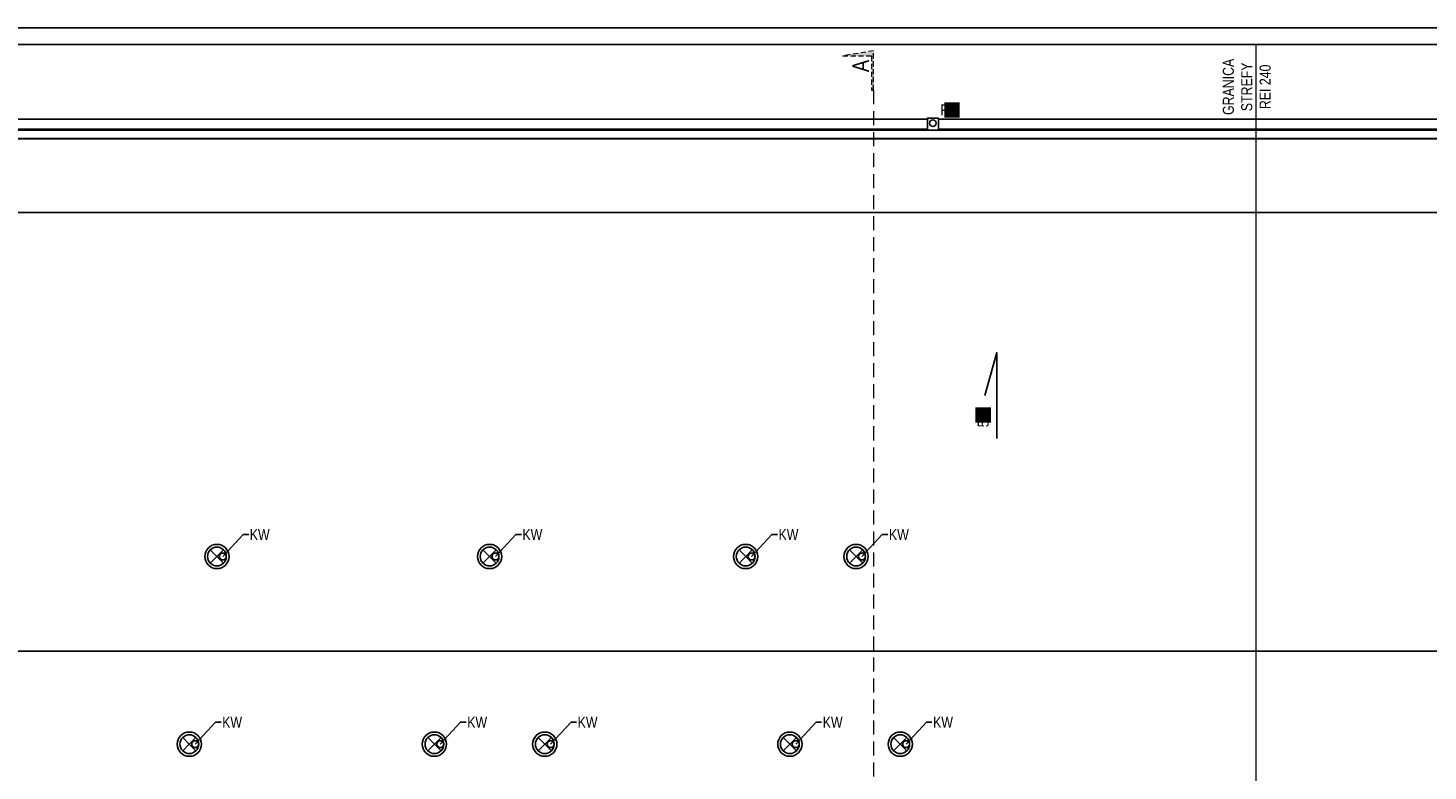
# Model space of a CAD drawing. Header units: millimetres. Extents: x 59331 to 112314, y -16110 to 34390.
# Tile 186 of 198: x 77866 to 80402, y 13587 to 14934. Entities that reach past the tile are written whole.
import ezdxf
from ezdxf import colors
from ezdxf.entities.mleader import LeaderData, LeaderLine
from ezdxf.math import Vec2, Vec3

# ---------------------------------------------------------------- set-up
doc = ezdxf.new("R2010")
doc.units = ezdxf.units.MM
doc.set_wipeout_variables(frame=1)
doc.linetypes.add('DASHED2', pattern=[0.375, 0.25, -0.125])
doc.linetypes.add('DASHEDX2', pattern=[38.1, 25.4, -12.7])
doc.layers.get('DEFPOINTS').update_dxf_attribs({"lineweight": 9})
for name, color, linetype in [('_HSA_OPIS', 43, 'Continuous'), ('_HSA_WIDOKOWE', 1, 'Continuous'), ('_HSA_WIDOKOWE_CIENKIE', 8, 'Continuous'), ('_HSA_WYM_100', 141, 'Continuous'), ('_HSA_ŚCIANY_CIENKIE', 2, 'Continuous')]:
    doc.layers.add(name, color=color, linetype=linetype)
doc.layers.add('_HSA_PRZEKROJE', color=12, linetype='DASHEDX2', lineweight=15)
doc.layers.add('_HSA_UWAGI', color=50, linetype='Continuous', plot=False)
doc.layers.add('_HSA_WYDZIELENIA_POŻAROWE_240_MIN', color=7, linetype='DASHED2', true_color=0xab1603)
doc.styles.add('ARIAL_100', font='Arial.ttf', dxfattribs={"width": 0.8, "height": 20})
doc.dimstyles.new('WYM_WEWN_100', dxfattribs={"dimtxt": 20, "dimasz": 2, "dimexe": 10, "dimexo": 0, "dimgap": 4, "dimtad": 1, "dimdec": 1, "dimrnd": 0.1, "dimtxsty": 'ARIAL_100', "dimblk": 'Wym-03', "dimcen": 0, "dimdle": 10, "dimse1": 1, "dimse2": 1, "dimclrt": 256, "dimazin": 2, "dimtfac": 1, "dimtdec": 1, "dimtix": 1, "dimtmove": 2, "dimatfit": 0, "dimfxl": 1, "dimtolj": 1, "dimtzin": 0, "dimarcsym": 0})

# ---------------------------------------------------------------- blocks, each defined once
blk = doc.blocks.new('*U369')
blk.add_wipeout([(-16.7, 0), (0, 0), (0, -10290.5), (-16.7, -10290.5)])
for p, q in [((-15, 0), (-15, -10290.5)), ((0, 0), (0, -10290.5))]:
    blk.add_line(p, q)
at = {"layer": '_HSA_WIDOKOWE_CIENKIE'}
blk.add_line((-16.7, 0), (-16.7, -10290.5), dxfattribs=at)
blk = doc.blocks.new('A$Cc00aeabc')
blk.add_wipeout([(-21.4, 20), (0, 20), (0, 0), (-21.4, 0)])
blk.add_lwpolyline([(-21.4, 0), (0, 0), (0, 20), (-21.4, 20)], close=True)
at = {"layer": '_HSA_WIDOKOWE'}
blk.add_circle((-9, 10), 6, dxfattribs=at)
blk = doc.blocks.new('_DotSmall')
at = {"color": 0, "linetype": 'ByBlock', "const_width": 0.5}
blk.add_lwpolyline([(-0.0625, 0, 1), (0.0625, 0, 1)], format="xyb", close=True, dxfattribs=at)
blk = doc.blocks.new('A$C2ac47d66')
at = {"ltscale": 10}
for q in [(-12, 12), (-12, -12), (12, 12), (12, -12)]:
    blk.add_line((0, 0), q, dxfattribs=at)
for radius in [22, 17]:
    blk.add_circle((0, 0), radius, dxfattribs=at)
blk = doc.blocks.new('Wym-03')
for p, q in [((-4, 0), (4, 0)), ((0, 4), (0, -4))]:
    blk.add_line(p, q)
blk.add_lwpolyline([(-2.8, -2.8, 0.8, 0.8, 0), (2.8, 2.8, 0.05, 0.05, 0)], format="xyseb")
blk = doc.blocks.new('*D511')
at = {"layer": '_HSA_WYM_100', "color": 0, "lineweight": -2, "transparency": 16777216}
blk.add_line((88356.2, 14903.5), (76433.3, 14903.5), dxfattribs=at)
at = {"layer": 'DEFPOINTS', "color": 0, "transparency": 16777216}
for p in [(76431.3, 14903.5), (76431.3, 14753.5), (88358.2, 14753.5)]:
    blk.add_point(p, dxfattribs=at)
at = {"layer": '_HSA_WYM_100', "color": 0, "lineweight": -2, "transparency": 16777216, "xscale": 2, "yscale": 2, "zscale": 2}
for p, rotation in [((76431.3, 14903.5), 179.9999999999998), ((88358.2, 14903.5), 359.9999999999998)]:
    blk.add_blockref('Wym-03', p, dxfattribs=dict(at, rotation=rotation))
at = {"layer": '_HSA_WYM_100', "transparency": 16777216, "insert": (82394.8, 14917.7), "char_height": 20, "attachment_point": 5, "style": 'ARIAL_100'}
blk.add_mtext('\\A1;11927', dxfattribs=at)
blk = doc.blocks.new('A$C5C2E07A2')
blk.add_hatch(color=256).paths.add_polyline_path([(0, 10), (0, 0), (190, 0), (165, 150), (165, 10)])
blk.add_lwpolyline([(0, 10), (0, 0), (190, 0), (165, 150), (165, 10), (0, 10)])
blk = doc.blocks.new('*D836')
at = {"layer": '_HSA_WYM_100', "color": 0, "lineweight": -2, "transparency": 16777216}
blk.add_line((76477.3, 14599), (86763.8, 14599), dxfattribs=at)
at = {"layer": 'DEFPOINTS', "color": 0, "transparency": 16777216}
for p in [(76475.3, 14732.5), (86765.8, 14732.5), (86765.8, 14599)]:
    blk.add_point(p, dxfattribs=at)
at = {"layer": '_HSA_WYM_100', "color": 0, "lineweight": -2, "transparency": 16777216, "xscale": 2, "yscale": 2, "zscale": 2}
for p, rotation in [((76475.3, 14599), 179.9999999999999), ((86765.8, 14599), 359.9999999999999)]:
    blk.add_blockref('Wym-03', p, dxfattribs=dict(at, rotation=rotation))
at = {"layer": '_HSA_WYM_100', "transparency": 16777216, "insert": (81620.6, 14615), "char_height": 20, "attachment_point": 5, "style": 'ARIAL_100'}
blk.add_mtext('\\A1;10290,5', dxfattribs=at)

msp = doc.modelspace()

# ---------------------------------------------------------------- linework, layer by layer
at = {"layer": '_HSA_OPIS'}
msp.add_lwpolyline([(79620.58, 14189.16), (79620.58, 14345.16), (79599.02, 14267.16)], dxfattribs=at)
at = {"layer": '_HSA_UWAGI'}
for points in [[(76251.33, 14933.53), (88538.19, 14933.53), (88538.19, 10847.42), (76251.33, 10847.42)], [(76281.33, 14903.53), (88508.19, 14903.53), (88508.19, 10877.42), (76281.33, 10877.42)]]:
    msp.add_lwpolyline(points, close=True, dxfattribs=at)
at = {"layer": '_HSA_WIDOKOWE', "ltscale": 0.5}
msp.add_line((76475.33, 14768.53), (86765.83, 14768.53), dxfattribs=at)
at = {"layer": '_HSA_WIDOKOWE'}
msp.add_line((86765.83, 13803.64), (76475.33, 13803.64), dxfattribs=at)

# ---------------------------------------------------------------- block references
at = {"layer": '_HSA_PRZEKROJE', "linetype": 'Continuous', "xscale": 0.3750000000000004, "yscale": 0.3750000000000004, "zscale": 0.3750000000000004, "rotation": 90}
msp.add_blockref('A$C5C2E07A2', (79397.59, 14821.01), dxfattribs=at)
at = {"layer": '_HSA_WIDOKOWE_CIENKIE', "ltscale": 10}
for p in [(78207.81, 13975.41), (78701.81, 13975.41), (79165.81, 13975.41), (79365.81, 13975.41), (78157.81, 13635.2), (78601.81, 13635.2), (78801.81, 13635.2), (79245.81, 13635.2), (79445.81, 13635.2)]:
    msp.add_blockref('A$C2ac47d66', p, dxfattribs=at)

# ---------------------------------------------------------------- texts
at = {"layer": '_HSA_OPIS', "insert": (79586.02, 14242), "char_height": 20, "attachment_point": 3, "rotation": 90, "style": 'ARIAL_100', "bg_fill": 1, "box_fill_scale": 1.2, "bg_fill_color": 256, "bg_fill_true_color": 16777214, "bg_fill_transparency": 0}
msp.add_mtext_dynamic_manual_height_columns('5%', width=20, gutter_width=15, heights=[0], dxfattribs=at)
at = {"layer": '_HSA_PRZEKROJE', "insert": (79359.17, 14875.82), "char_height": 30, "attachment_point": 3, "rotation": 90, "style": 'ARIAL_100'}
msp.add_mtext_dynamic_manual_height_columns('A', width=123.646, gutter_width=100, heights=[0], dxfattribs=at)
at = {"layer": '_HSA_WYDZIELENIA_POŻAROWE_240_MIN', "insert": (80030.19, 14727.33), "char_height": 20, "width": 198.9867, "attachment_point": 1, "rotation": 90, "style": 'ARIAL_100'}
msp.add_mtext('\\pxqc;GRANICA\\PSTREFY\\PREI 240', dxfattribs=at)

# ---------------------------------------------------------------- leaders
at = {"layer": '_HSA_OPIS'}
ml = msp.add_multileader_mtext('Standard', dxfattribs=at)
ml.set_content('KW', color=256, style='ARIAL_100')
ml.set_leader_properties()
ml.set_arrow_properties(name='DOTSMALL')
ml.build(insert=Vec2(0, 0))
ml.multileader.update_dxf_attribs({"dogleg_length": 10, "arrow_head_size": 25})
ctx = ml.context
ctx.base_point, ctx.char_height, ctx.arrow_head_size, ctx.plane_origin = Vec3(78265.33, 14015.21), 20, 25, Vec3(78992.79, 14886.62)
notes = []
notes.append((ctx, [(0, (1, 1, 0), (78255.33, 14015.21), (1, 0), 10, [(0, [(78218.44, 13975.46)], 0, [])])]))
ctx.mtext.insert, ctx.mtext.rotation, ctx.mtext.width = Vec3(78267.33, 14025.21), -6.2831853, 20
ml = msp.add_multileader_mtext('Standard', dxfattribs=at)
ml.set_content('KW', color=256, style='ARIAL_100')
ml.set_leader_properties()
ml.set_arrow_properties(name='DOTSMALL')
ml.build(insert=Vec2(0, 0))
ml.multileader.update_dxf_attribs({"dogleg_length": 10, "arrow_head_size": 25})
ctx = ml.context
ctx.base_point, ctx.char_height, ctx.arrow_head_size, ctx.plane_origin = Vec3(78759.33, 14015.21), 20, 25, Vec3(79486.79, 14886.62)
notes.append((ctx, [(0, (1, 1, 0), (78749.33, 14015.21), (1, 0), 10, [(0, [(78712.44, 13975.46)], 0, [])])]))
ctx.mtext.insert, ctx.mtext.rotation, ctx.mtext.width = Vec3(78761.33, 14025.21), -6.2831853, 20
ml = msp.add_multileader_mtext('Standard', dxfattribs=at)
ml.set_content('KW', color=256, style='ARIAL_100')
ml.set_leader_properties()
ml.set_arrow_properties(name='DOTSMALL')
ml.build(insert=Vec2(0, 0))
ml.multileader.update_dxf_attribs({"dogleg_length": 10, "arrow_head_size": 25})
ctx = ml.context
ctx.base_point, ctx.char_height, ctx.arrow_head_size, ctx.plane_origin = Vec3(79223.33, 14015.21), 20, 25, Vec3(79950.79, 14886.62)
notes.append((ctx, [(0, (1, 1, 0), (79213.33, 14015.21), (1, 0), 10, [(0, [(79176.44, 13975.46)], 0, [])])]))
ctx.mtext.insert, ctx.mtext.rotation, ctx.mtext.width = Vec3(79225.33, 14025.21), -6.2831853, 20
ml = msp.add_multileader_mtext('Standard', dxfattribs=at)
ml.set_content('KW', color=256, style='ARIAL_100')
ml.set_leader_properties()
ml.set_arrow_properties(name='DOTSMALL')
ml.build(insert=Vec2(0, 0))
ml.multileader.update_dxf_attribs({"dogleg_length": 10, "arrow_head_size": 25})
ctx = ml.context
ctx.base_point, ctx.char_height, ctx.arrow_head_size, ctx.plane_origin = Vec3(79423.33, 14015.21), 20, 25, Vec3(80150.79, 14886.62)
notes.append((ctx, [(0, (1, 1, 0), (79413.33, 14015.21), (1, 0), 10, [(0, [(79376.44, 13975.46)], 0, [])])]))
ctx.mtext.insert, ctx.mtext.rotation, ctx.mtext.width = Vec3(79425.33, 14025.21), -6.2831853, 20
ml = msp.add_multileader_mtext('Standard', dxfattribs=at)
ml.set_content('KW', color=256, style='ARIAL_100')
ml.set_leader_properties()
ml.set_arrow_properties(name='DOTSMALL')
ml.build(insert=Vec2(0, 0))
ml.multileader.update_dxf_attribs({"dogleg_length": 10, "arrow_head_size": 25})
ctx = ml.context
ctx.base_point, ctx.char_height, ctx.arrow_head_size, ctx.plane_origin = Vec3(78215.33, 13674.99), 20, 25, Vec3(78942.79, 14546.4)
notes.append((ctx, [(0, (1, 1, 0), (78205.33, 13674.99), (1, 0), 10, [(0, [(78168.44, 13635.24)], 0, [])])]))
ctx.mtext.insert, ctx.mtext.rotation, ctx.mtext.width = Vec3(78217.33, 13684.99), -6.2831853, 20
ml = msp.add_multileader_mtext('Standard', dxfattribs=at)
ml.set_content('KW', color=256, style='ARIAL_100')
ml.set_leader_properties()
ml.set_arrow_properties(name='DOTSMALL')
ml.build(insert=Vec2(0, 0))
ml.multileader.update_dxf_attribs({"dogleg_length": 10, "arrow_head_size": 25})
ctx = ml.context
ctx.base_point, ctx.char_height, ctx.arrow_head_size, ctx.plane_origin = Vec3(78659.33, 13674.99), 20, 25, Vec3(79386.79, 14546.4)
notes.append((ctx, [(0, (1, 1, 0), (78649.33, 13674.99), (1, 0), 10, [(0, [(78612.44, 13635.24)], 0, [])])]))
ctx.mtext.insert, ctx.mtext.rotation, ctx.mtext.width = Vec3(78661.33, 13684.99), -6.2831853, 20
ml = msp.add_multileader_mtext('Standard', dxfattribs=at)
ml.set_content('KW', color=256, style='ARIAL_100')
ml.set_leader_properties()
ml.set_arrow_properties(name='DOTSMALL')
ml.build(insert=Vec2(0, 0))
ml.multileader.update_dxf_attribs({"dogleg_length": 10, "arrow_head_size": 25})
ctx = ml.context
ctx.base_point, ctx.char_height, ctx.arrow_head_size, ctx.plane_origin = Vec3(78859.33, 13674.99), 20, 25, Vec3(79586.79, 14546.4)
notes.append((ctx, [(0, (1, 1, 0), (78849.33, 13674.99), (1, 0), 10, [(0, [(78812.44, 13635.24)], 0, [])])]))
ctx.mtext.insert, ctx.mtext.rotation, ctx.mtext.width = Vec3(78861.33, 13684.99), -6.2831853, 20
ml = msp.add_multileader_mtext('Standard', dxfattribs=at)
ml.set_content('KW', color=256, style='ARIAL_100')
ml.set_leader_properties()
ml.set_arrow_properties(name='DOTSMALL')
ml.build(insert=Vec2(0, 0))
ml.multileader.update_dxf_attribs({"dogleg_length": 10, "arrow_head_size": 25})
ctx = ml.context
ctx.base_point, ctx.char_height, ctx.arrow_head_size, ctx.plane_origin = Vec3(79303.33, 13674.99), 20, 25, Vec3(80030.79, 14546.4)
notes.append((ctx, [(0, (1, 1, 0), (79293.33, 13674.99), (1, 0), 10, [(0, [(79256.44, 13635.24)], 0, [])])]))
ctx.mtext.insert, ctx.mtext.rotation, ctx.mtext.width = Vec3(79305.33, 13684.99), -6.2831853, 20
ml = msp.add_multileader_mtext('Standard', dxfattribs=at)
ml.set_content('KW', color=256, style='ARIAL_100')
ml.set_leader_properties()
ml.set_arrow_properties(name='DOTSMALL')
ml.build(insert=Vec2(0, 0))
ml.multileader.update_dxf_attribs({"dogleg_length": 10, "arrow_head_size": 25})
ctx = ml.context
ctx.base_point, ctx.char_height, ctx.arrow_head_size, ctx.plane_origin = Vec3(79503.33, 13674.99), 20, 25, Vec3(80230.79, 14546.4)
notes.append((ctx, [(0, (1, 1, 0), (79493.33, 13674.99), (1, 0), 10, [(0, [(79456.44, 13635.24)], 0, [])])]))
ctx.mtext.insert, ctx.mtext.rotation, ctx.mtext.width = Vec3(79505.33, 13684.99), -6.2831853, 20
for ctx, leaders in notes:
    for number, flags, end, landing, length, lines in leaders:
        leader = LeaderData()
        leader.index, (leader.has_last_leader_line, leader.has_dogleg_vector, leader.attachment_direction) = number, flags
        leader.last_leader_point, leader.dogleg_vector, leader.dogleg_length = Vec3(end), Vec3(landing), length
        for number, points, colour, breaks in lines:
            line = LeaderLine()
            line.index, line.vertices, line.color, line.breaks = number, Vec3.list(points), colors.encode_raw_color(colour), breaks
            leader.lines.append(line)
        ctx.leaders.append(leader)

# ---------------------------------------------------------------- next in the draw order: block references
at = {"layer": '_HSA_WIDOKOWE', "xscale": -1, "rotation": 90}
msp.add_blockref('*U369', (76475.33, 14733.46), dxfattribs=at)

# ---------------------------------------------------------------- next in the draw order: linework, layer by layer
at = {"layer": '_HSA_PRZEKROJE'}
msp.add_line((79397.59, 14821.01), (79397.59, 12420.31), dxfattribs=at)
at = {"layer": '_HSA_WYDZIELENIA_POŻAROWE_240_MIN', "ltscale": 50, "const_width": 3}
for points in [[(80090.33, 14716.14), (80090.33, 14903.53)], [(80090.33, 14903.53), (80090.33, 12417.11)]]:
    msp.add_lwpolyline(points, dxfattribs=at)
at = {"layer": '_HSA_ŚCIANY_CIENKIE', "ltscale": 10}
msp.add_line((86765.83, 14732.46), (76475.33, 14732.46), dxfattribs=at)

# ---------------------------------------------------------------- next in the draw order: block references
at = {"layer": '_HSA_WIDOKOWE_CIENKIE', "ltscale": 10, "xscale": -1, "rotation": 270}
msp.add_blockref('A$Cc00aeabc', (79494.96, 14769.84), dxfattribs=at)

# ---------------------------------------------------------------- next in the draw order: dimensions: what is measured, and where the dimension line sits
at = {"layer": '_HSA_WYM_100'}
dim = msp.add_aligned_dim(p1=(76475.33, 14732.46), p2=(86765.83, 14732.46), distance=-133.49, dimstyle='WYM_WEWN_100', override={"dimrnd": 0.5}, dxfattribs=at)
dim.commit()
dim.dimension.update_dxf_attribs({"geometry": '*D836', "text_midpoint": (81620.58, 14614.99)})

# ---------------------------------------------------------------- next in the draw order: texts
at = {"layer": '_HSA_OPIS', "insert": (79549.5, 14795.03), "char_height": 20, "attachment_point": 3, "style": 'ARIAL_100', "bg_fill": 1, "box_fill_scale": 1.2, "bg_fill_color": 256, "bg_fill_true_color": 16777214, "bg_fill_transparency": 0}
msp.add_mtext_dynamic_manual_height_columns('RS', width=20, gutter_width=15, heights=[0], dxfattribs=at)

# ---------------------------------------------------------------- next in the draw order: dimensions: what is measured, and where the dimension line sits
at = {"layer": '_HSA_WYM_100'}
dim = msp.add_aligned_dim(p1=(88358.19, 14753.53), p2=(76431.33, 14753.53), distance=-150, dimstyle='WYM_WEWN_100', override={"dimrnd": 0.5}, dxfattribs=at)
dim.commit()
dim.dimension.update_dxf_attribs({"geometry": '*D511', "text_midpoint": (82394.76, 14917.74)})

doc.saveas('drawing.dxf')
